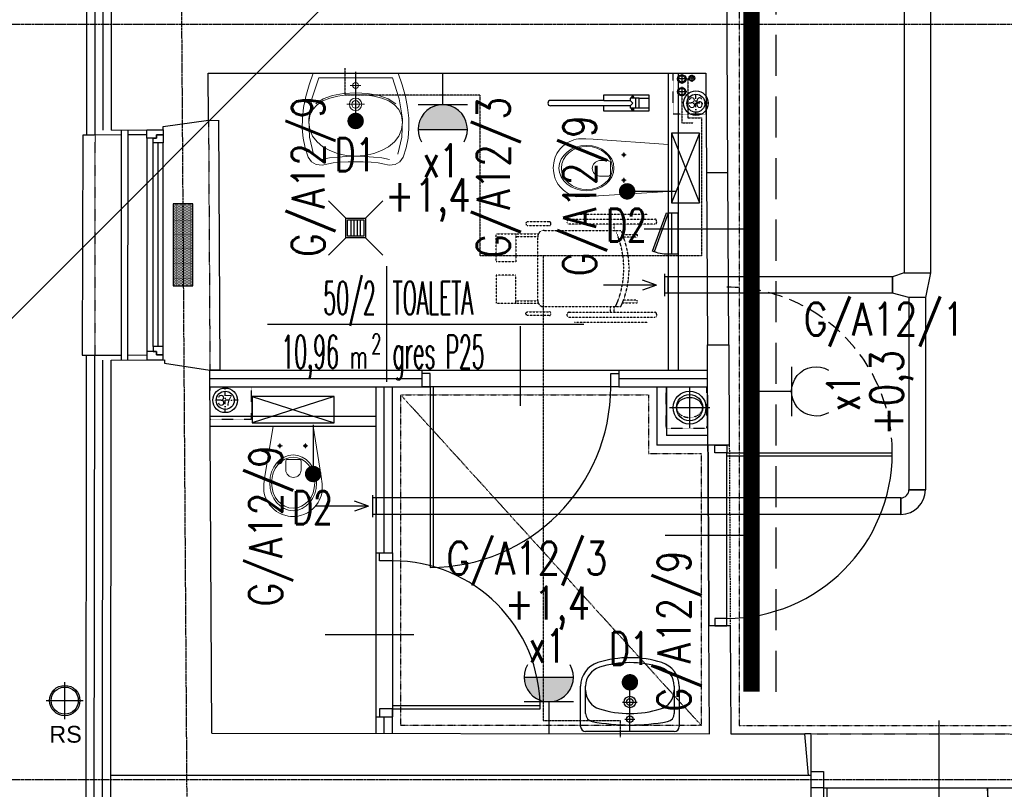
# Model space of a CAD drawing. Header units: inches. Extents: x -145354 to -97635, y 38777 to 78670.
# Tile 153 of 231: x -139625 to -139025, y 58591 to 59059. Entities that reach past the tile are written whole.
import ezdxf
from ezdxf.enums import TextEntityAlignment as Align

# ---------------------------------------------------------------- set-up
doc = ezdxf.new("R2010")
doc.units = ezdxf.units.IN
doc.header["$MEASUREMENT"] = 0
for name, pattern in [('00-inst$0$DASHDOT', [1, 0.5, -0.25, 0, -0.25]), ('CENTER', [2, 1.25, -0.25, 0.25, -0.25]), ('DASHDOT', [1, 0.5, -0.25, 0, -0.25]), ('DASHED', [0.75, 0.5, -0.25]), ('DASHED2', [0.375, 0.25, -0.125]), ('DIVIDE', [31.75, 12.7, -6.35, 0, -6.35, 0, -6.35]), ('HIDDEN', [0.375, 0.25, -0.125])]:
    doc.linetypes.add(name, pattern=pattern)
doc.layers.get('0').update_dxf_attribs({"color": 101})
for name, color, linetype in [('Drz---drzwi', 5, 'Continuous'), ('Drz-widok', 5, 'Continuous'), ('E-OPIS_POM', 6, 'Continuous'), ('E35', 6, 'Continuous'), ('E50', 3, 'Continuous'), ('E50_kor', 3, 'Continuous'), ('Fas-balustrada-widok', 64, 'Continuous'), ('FLUID-W22', 7, 'Continuous'), ('Ins-kan', 54, 'Continuous'), ('Ins-ppoz-opis', 240, 'Continuous'), ('Ins-went', 141, 'Continuous'), ('Ins-went-opis', 141, 'Continuous'), ('Ins-wod', 152, 'Continuous'), ('Ins-wod-opis', 155, 'Continuous'), ('m-went-wywiew', 1, 'Continuous'), ('Mw-wc-rury', 160, 'DASHDOT'), ('Okn---okna', 5, 'Continuous'), ('Os-osie glowne', 8, 'CENTER'), ('piony_K_nr', 240, 'Continuous'), ('Sc-cegla pelna', 32, 'Continuous'), ('Sc-gazobeton', 45, 'Continuous'), ('Sc-gk', 120, 'Continuous'), ('Sc-gk-hatch', 8, 'Continuous'), ('Sc-izolacja term-obrys', 132, 'Continuous'), ('Sc-izolacja term-styropian', 151, 'STYROPIAN-KA'), ('Sc-nad', 5, 'DASHED2'), ('Sc-nadproza kon', 5, 'DASHED2'), ('stelaż_wc', 64, 'Continuous'), ('Suf-widok', 8, 'Continuous'), ('W-idok', 9, 'Continuous'), ('W-otwor-strop', 126, 'Continuous'), ('Wym-wew', 8, 'Continuous'), ('Wym-zew', 9, 'Continuous'), ('Wyp-grzejniki', 56, 'Continuous'), ('Wyp-meble', 155, 'Continuous'), ('Wyp-sanitar', 131, 'Continuous'), ('Wyp-szafy', 9, 'Continuous')]:
    doc.layers.add(name, color=color, linetype=linetype)
doc.layers.get('Wym-wew').off()
doc.layers.get('Wym-zew').off()
doc.styles.add('KA wymiar', font='romans.shx', dxfattribs={"width": 0.6})
doc.styles.add('ROMANS', font='romans', dxfattribs={"width": 0.85})
doc.styles.add('TYTUL2', font='ARIAL.TTF')
doc.linetypes.add('BATTING', pattern='A,0.0001,-0.1,[134,ltypeshp.shx,S=0.1,R=0,X=-0.1,Y=0],-0.2,[134,ltypeshp.shx,S=0.1,R=180,X=0.1,Y=0],-0.1', length=0.4001)
doc.linetypes.add('STYROPIAN-KA', pattern='A,0.0001,-0.1,[135,ltypeshp.shx,S=0.1,R=0,X=-0.1,Y=0],0,[135,ltypeshp.shx,S=0.1,R=180,X=0.1,Y=0],-0.1', length=0.2001)
doc.linetypes.add('ZIGZAG', pattern='A,0.00254,-5.08,[131,ltypeshp.shx,S=5.08,R=0,X=-5.08,Y=0],-10.16,[131,ltypeshp.shx,S=5.08,R=180,X=5.08,Y=0],-5.08', length=20.32254)

# ---------------------------------------------------------------- blocks, each defined once
blk = doc.blocks.new('pow')
for p, q in [((0, 0.5229), (0, -0.5229)), ((-1.0753, 0), (1.7797, 0))]:
    blk.add_line(p, q)
at = {"style": 'KA wymiar', "width": 0.6}
for s, height, p in [('2', 0.18, (-0.1392, -0.2698)), ('m', 0.21, (-0.3332, -0.401))]:
    blk.add_text(s, height=height, dxfattribs=at).set_placement(p)
at = {"style": 'KA wymiar'}
for tag, width, p in [('01', 0.7, (-0.1311, 0.0844)), ('000.00', 0.6, (-0.3636, -0.401))]:
    blk.add_attdef(tag, text='', height=0.3, dxfattribs=dict(at, width=width)).set_placement(p, align=Align.RIGHT)
blk.add_attdef('POMIESZCZENIE', (0.0709, 0.0844), '', height=0.3, dxfattribs=at)
at = {"style": 'KA wymiar', "width": 0.8}
blk.add_attdef('POSADZKA', (0.0709, -0.401), '', height=0.3, dxfattribs=at)
blk = doc.blocks.new('g2')
at = {"layer": 'E35'}
blk.add_line((15, 19.27), (-15, 19.27), dxfattribs=at)
blk.add_arc((0, 34.27), 15, 150, 30, dxfattribs=at)
at = {"layer": 'E50'}
blk.add_line((0, 19.27), (0, 0), dxfattribs=at)
blk = doc.blocks.new('_0630_UMYWALKA_NIEPEŁNOSPRAWNY')
at = {"lineweight": 0}
for points in [[(0, -54.01), (4.6, -54.04), (9.42, -54.29), (13.64, -54.72), (16.46, -55.28), (20.4, -56.01), (23.99, -55.58), (26.93, -53.97), (28.88, -51.12), (30.72, -45.51), (31.92, -39.69), (32.47, -33.64), (32.39, -27.38), (31.68, -20.89), (30.35, -14.17), (28.39, -7.2), (25.81, 0), (0, 0), (-25.81, 0), (-28.39, -7.2), (-30.35, -14.17), (-31.68, -20.89), (-32.39, -27.38), (-32.47, -33.64), (-31.92, -39.69), (-30.72, -45.51), (-28.88, -51.12), (-26.93, -53.97), (-23.99, -55.58), (-20.4, -56.01), (-16.46, -55.28), (-13.64, -54.72), (-9.42, -54.29), (-4.6, -54.04), (0, -54.01)], [(0, -5.72), (0.68, -5.86), (1.24, -6.24), (1.61, -6.8), (1.75, -7.48), (1.61, -8.16), (1.24, -8.71), (0.68, -9.09), (0, -9.23), (-0.68, -9.09), (-1.24, -8.71), (-1.61, -8.16), (-1.75, -7.48), (-1.61, -6.8), (-1.24, -6.24), (-0.68, -5.86), (0, -5.72)], [(0, -15.26), (1.46, -15.56), (2.65, -16.36), (3.46, -17.56), (3.75, -19.01), (3.46, -20.47), (2.65, -21.66), (1.46, -22.47), (0, -22.76), (-1.46, -22.47), (-2.65, -21.66), (-3.46, -20.47), (-3.75, -19.01), (-3.46, -17.56), (-2.65, -16.36), (-1.46, -15.56), (0, -15.26)], [(0, -16.71), (0.89, -16.89), (1.63, -17.39), (2.12, -18.12), (2.3, -19.01), (2.12, -19.91), (1.63, -20.64), (0.89, -21.13), (0, -21.31), (-0.89, -21.13), (-1.63, -20.64), (-2.12, -19.91), (-2.3, -19.01), (-2.12, -18.12), (-1.63, -17.39), (-0.89, -16.89), (0, -16.71)]]:
    blk.add_lwpolyline(points, close=True, dxfattribs=at)
for points in [[(25.67, -49.28), (28.14, -38.98), (28.45, -27.74), (26.59, -15.65), (22.51, -2.8), (0, -2.8), (-22.51, -2.8), (-26.59, -15.65), (-28.45, -27.74), (-28.14, -38.98), (-25.67, -49.28)], [(0, -10.73), (0, -4.22)], [(-3.25, -7.48), (3.25, -7.48)], [(-28.45, -30.14), (-27.86, -25.83), (-26.17, -22.22), (-23.51, -19.26), (-20, -16.92), (-15.76, -15.17), (-10.92, -13.96), (-5.6, -13.26), (0.07, -13.04), (5.74, -13.26), (11.05, -13.96), (15.89, -15.17), (20.13, -16.92), (23.64, -19.26), (26.3, -22.22), (27.99, -25.83), (28.58, -30.14)], [(-24.26, -18.74), (-19.75, -15.71), (-14.01, -13.63), (-7.31, -12.42), (0.07, -12.04), (7.44, -12.42), (14.14, -13.63), (19.88, -15.71), (24.39, -18.74)], [(0, -24.26), (0, -13.76)], [(5.34, -19.01), (-5.34, -19.01)], [(-28.45, -30.14), (-27.86, -34.42), (-26.18, -38.33), (-23.53, -41.81), (-20.04, -44.79), (-15.81, -47.22), (-10.99, -49.04), (-5.68, -50.17), (-0.02, -50.56), (5.66, -50.17), (10.98, -49.04), (15.83, -47.22), (20.09, -44.79), (23.61, -41.81), (26.29, -38.33), (27.99, -34.42), (28.58, -30.14)], [(20.64, -52.51), (15.94, -51.63), (10.86, -51.08), (5.51, -50.74), (0.02, -50.52), (-5.48, -50.74), (-10.83, -51.08), (-15.91, -51.63), (-20.61, -52.51)]]:
    blk.add_lwpolyline(points, dxfattribs=at)
at = {"lineweight": 0, "const_width": 0.282}
for points in [[(-0.13, -20.35), (-0.13, -20.35)], [(-0.07, -21.39), (-0.07, -21.39)]]:
    blk.add_lwpolyline(points, dxfattribs=at)
blk = doc.blocks.new('umywalka_60x45')
at = {"ltscale": 25}
for p, q in [((-27, 0), (27, 0)), ((-30, -27.72), (-30, -3)), ((0, -4.5), (0, -10.5)), ((30, -3), (30, -27.72)), ((-27, -27.72), (-27, -11.03)), ((3, -7.5), (-3, -7.5)), ((27, -11.03), (27, -27.72)), ((0, -13.5), (0, -22.5)), ((4.5, -18), (-4.5, -18))]:
    blk.add_line(p, q, dxfattribs=at)
for centre, radius in [((0, -7.5), 2), ((0, -18), 3.5), ((0, -18), 2)]:
    blk.add_circle(centre, radius, dxfattribs=at)
for centre, radius, start, end in [((27, -3), 3, 0, 90), ((-27, -3), 3, 90, 180), ((0, -129.43), 125.43, 79.47373, 100.52627), ((-22, -11.03), 5, 100.52627, 180), ((0, -73.4), 62.4, 72.6871, 107.3129), ((22, -11.03), 5, 0, 79.47373), ((-15, -25.28), 12, 107.3129, 180), ((15, -25.28), 12, 0, 72.6871), ((-15, -27.72), 15, 180, 252.6871), ((-15, -27.72), 12, 180, 252.6871), ((15, -27.72), 12, 287.3129, 0), ((15, -27.72), 15, 287.3129, 0), ((0, 20.4), 62.4, 252.6871, 287.3129), ((0, 20.4), 65.4, 252.6871, 287.3129)]:
    blk.add_arc(centre, radius, start, end, dxfattribs=at)
blk = doc.blocks.new('_DRZWI_W120')
at = {"ltscale": 25}
for p, q in [((44517.38, 20745.07), (44517.38, 20635.07)), ((44504.38, 20690.07), (44558.38, 20690.07))]:
    blk.add_line(p, q, dxfattribs=at)
at = {"ltscale": 7}
for p, q in [((44517.38, 20635.07), (44407.38, 20635.07)), ((44517.38, 20637.07), (44407.4, 20637.07))]:
    blk.add_line(p, q, dxfattribs=at)
at = {"ltscale": 25}
for points in [[(44525.38, 20750.07), (44517.38, 20750.07), (44517.38, 20745.07), (44525.38, 20745.07)], [(44525.38, 20630.07), (44517.38, 20630.07), (44517.38, 20635.07), (44525.38, 20635.07)]]:
    blk.add_lwpolyline(points, close=True, dxfattribs=at)
blk.add_arc((44517.38, 20635.07), 110, 90, 180, dxfattribs=at)
at = {"linetype": 'DASHED', "ltscale": 20}
blk.add_arc((44517.38, 20635.07), 110, 180, 270, dxfattribs=at)
blk = doc.blocks.new('_GJKHGJ')
at = {"ltscale": 25}
for p, q in [((-8, -5), (-8, 0)), ((-8, 0), (-8, -5)), ((0, 0), (-8, 0)), ((0, -5), (0, 0)), ((0, -5), (0, 0)), ((-8, -115), (-8, -5)), ((-8, -5), (0, -5)), ((-19.7, -60), (28.9, -60)), ((-8, -115), (0, -115)), ((-8, -120), (-8, -115)), ((0, -115), (0, -120)), ((0, -115), (0, -120)), ((0, -120), (-8, -120))]:
    blk.add_line(p, q, dxfattribs=at)
at = {"ltscale": 7}
for p, q in [((-8, -5), (-118, -5)), ((-8, -6.8), (-117.99, -6.8))]:
    blk.add_line(p, q, dxfattribs=at)
blk.add_arc((-8, -5), 110, 180, 270)
blk = doc.blocks.new('_DKGJHF')
at = {"ltscale": 7}
for p, q in [((-21.08, -77), (35.92, -77)), ((-5, -147.5), (-105, -147.5)), ((-5, -145.5), (-104.98, -145.5))]:
    blk.add_line(p, q, dxfattribs=at)
for points in [[(5, -7.5), (5, 0), (-5, 0), (-5, -7.5)], [(5, -155), (5, -147.5), (-5, -147.5), (-5, -155)]]:
    blk.add_lwpolyline(points, close=True, dxfattribs=at)
for points in [[(-45, -7.5), (-5, -7.5)], [(-5, -147.5), (-5, -7.5)]]:
    blk.add_lwpolyline(points, dxfattribs=at)
for centre, radius, start, end in [((-5, -7.5), 40, 180, 270), ((-5, -147.5), 100, 90, 180)]:
    blk.add_arc(centre, radius, start, end)
blk = doc.blocks.new('_dz1')
at = {"ltscale": 7}
for p, q in [((-7, 0), (-7, 90)), ((-5, 0), (-5, 90))]:
    blk.add_line(p, q, dxfattribs=at)
at = {"ltscale": 25}
for p, q in [((-50, 13), (-50, -41)), ((-95, 0), (-5, 0)), ((-5, 0), (0, 0)), ((-95, -8), (-100, -8)), ((-5, -8), (0, -8))]:
    blk.add_line(p, q, dxfattribs=at)
for points in [[(-100, -8), (-100, 0), (-95, 0), (-95, -8)], [(0, -8), (0, 0), (-5, 0), (-5, -8)]]:
    blk.add_lwpolyline(points, close=True, dxfattribs=at)
blk.add_arc((-5, 0), 90, 90, 180, dxfattribs=at)
blk = doc.blocks.new('rura_spustowa')
at = {"layer": 'Ins-wod', "linetype": 'Continuous'}
for p, q in [((0, -11.25), (0, 11.25)), ((-11.25, 0), (11.25, 0))]:
    blk.add_line(p, q, dxfattribs=at)
at = {"layer": 'Ins-wod', "linetype": 'Continuous', "ltscale": 25}
for radius in [9.25, 8.25]:
    blk.add_circle((0, 0), radius, dxfattribs=at)
blk = doc.blocks.new('ramiak140')
at = {"layer": 'Okn---okna'}
for p, q in [((-10, 135), (-10, 5)), ((-6, 8), (-6, 132)), ((-3, 8), (-3, 132)), ((0, 8), (0, 132))]:
    blk.add_line(p, q, dxfattribs=at)
for points in [[(-10, 135), (-10, 140), (0, 140), (0, 137), (-4, 137), (-4, 135)], [(-6, 132), (-6, 135), (-4, 135), (-4, 137), (0, 137), (0, 135), (0, 132)], [(-6, 8), (-6, 5), (-4, 5), (-4, 3), (0, 3), (0, 5), (0, 8)], [(-10, 5), (-10, 0), (0, 0), (0, 3), (-4, 3), (-4, 5)]]:
    blk.add_lwpolyline(points, close=True, dxfattribs=at)
blk = doc.blocks.new('_gslkflhklgj')
at = {"linetype": '00-inst$0$DASHDOT', "ltscale": 5}
for p, q in [((0, -7.5), (0, 7.5)), ((7.5, 0), (-7.5, 0))]:
    blk.add_line(p, q, dxfattribs=at)
for radius in [7.5, 5.5]:
    blk.add_circle((0, 0), radius)
blk = doc.blocks.new('_KOLO_WC_PODWIESZONE')
at = {"lineweight": 0}
for p, q in [((-12.21, 0), (-17.15, -30.7)), ((-12.21, 0), (12.21, 0)), ((12.21, 0), (17.15, -30.7)), ((-8.01, -11.98), (-9.42, -11.98)), ((-8.01, -11.98), (-8.01, -10.54)), ((-8.01, -11.98), (-6.53, -11.98)), ((-8.01, -11.98), (-8.01, -13.41)), ((7.49, -11.98), (6.08, -11.98)), ((7.49, -11.98), (7.49, -10.54)), ((7.49, -11.98), (8.97, -11.98)), ((7.49, -11.98), (7.49, -13.41)), ((-4.44, -21.51), (-4.44, -26.77)), ((-3.5, -20.21), (4, -20.21)), ((4.94, -21.51), (4.94, -26.77)), ((-17.15, -30.7), (-17.82, -35.14)), ((-17.82, -35.14), (-17.77, -39.69)), ((17.15, -30.7), (17.82, -35.14)), ((17.82, -35.14), (17.77, -39.69)), ((-17.77, -39.69), (-17.51, -41.08)), ((-17.51, -41.08), (-17.12, -42.53)), ((17.51, -41.08), (17.12, -42.53)), ((17.77, -39.69), (17.51, -41.08)), ((-17.12, -42.53), (-16.6, -43.93)), ((-16.6, -43.93), (-15.97, -45.29)), ((-15.97, -45.29), (-15.22, -46.59)), ((-15.22, -46.59), (-14.37, -47.83)), ((-14.37, -47.83), (-13.41, -48.99)), ((14.37, -47.83), (13.41, -48.99)), ((15.22, -46.59), (14.37, -47.83)), ((15.97, -45.29), (15.22, -46.59)), ((16.6, -43.93), (15.97, -45.29)), ((17.12, -42.53), (16.6, -43.93)), ((-13.41, -48.99), (-11.77, -50.6)), ((-11.77, -50.6), (-10, -51.94)), ((-10, -51.94), (-8.71, -52.72)), ((-8.71, -52.72), (-6.54, -53.77)), ((-6.54, -53.77), (-5.07, -54.25)), ((6.54, -53.77), (5.07, -54.25)), ((8.71, -52.72), (6.54, -53.77)), ((10, -51.94), (8.71, -52.72)), ((11.77, -50.6), (10, -51.94)), ((13.41, -48.99), (11.77, -50.6)), ((-5.07, -54.25), (-3.02, -54.72)), ((-3.02, -54.72), (-1.52, -54.92)), ((-1.52, -54.92), (0, -55)), ((1.52, -54.92), (0, -55)), ((3.02, -54.72), (1.52, -54.92)), ((5.07, -54.25), (3.02, -54.72))]:
    blk.add_line(p, q, dxfattribs=at)
for centre, radius, start, end in [((-3.24, -21.39), 1.2, 102.23395, 185.88986), ((3.75, -21.39), 1.2, 354.11014, 77.76605), ((0.25, -26.54), 4.7, 182.80221, 357.19779)]:
    blk.add_arc(centre, radius, start, end, dxfattribs=at)
for centre in [(-8.01, -11.98), (7.49, -11.98)]:
    blk.add_ellipse(centre, major_axis=(0.599, 0.599), ratio=1, start_param=5.497787, end_param=11.780972, dxfattribs=at)
for major_axis, ratio in [((0, -17), 0.838235), ((0, -15.54), 0.845174)]:
    blk.add_ellipse((0.05, -34.5), major_axis=major_axis, ratio=ratio, dxfattribs=at)
blk = doc.blocks.new('_ODWODNIENIE_KRATKA')
for p, q in [((-12, 0), (-22.61, 10.61)), ((0, 0), (10.61, 10.61)), ((-11, -2.99), (-1, -2.99)), ((-1, -4.99), (-11, -4.99)), ((-22.61, -22.6), (-12, -11.99)), ((-11, -6.99), (-1, -6.99)), ((-1, -8.99), (-11, -8.99)), ((10.61, -22.6), (0, -11.99))]:
    blk.add_line(p, q)
for points in [[(0, -11.99), (0, 0), (-12, 0), (-12, -11.99)], [(-1, -10.99), (-1, -1), (-11, -1), (-11, -10.99)]]:
    blk.add_lwpolyline(points, close=True)
blk = doc.blocks.new('_0630_WC_NIEPEŁNOSPRAWNY')
at = {"lineweight": 0}
for p, q in [((-14.26, 0), (-17.49, -45.7)), ((-14.26, 0), (14.26, 0)), ((14.26, 0), (17.15, -45.7)), ((-8.01, -26.98), (-9.42, -26.98)), ((-8.01, -26.98), (-8.01, -25.54)), ((-8.01, -26.98), (-6.53, -26.98)), ((-8.01, -26.98), (-8.01, -28.41)), ((7.49, -26.98), (6.08, -26.98)), ((7.49, -26.98), (7.49, -25.54)), ((7.49, -26.98), (8.97, -26.98)), ((7.49, -26.98), (7.49, -28.41)), ((-3.5, -35.21), (4, -35.21)), ((-4.44, -36.51), (-4.44, -41.77)), ((4.94, -36.51), (4.94, -41.77)), ((-17.49, -45.7), (-17.82, -50.14)), ((17.15, -45.7), (17.52, -50.14)), ((-17.82, -50.14), (-17.77, -54.69)), ((17.52, -50.14), (17.47, -54.69)), ((-17.77, -54.69), (-17.51, -56.08)), ((-17.51, -56.08), (-17.12, -57.53)), ((-17.12, -57.53), (-16.6, -58.93)), ((-16.6, -58.93), (-15.97, -60.29)), ((16.6, -58.93), (15.97, -60.29)), ((17.12, -57.53), (16.6, -58.93)), ((17.51, -56.08), (17.12, -57.53)), ((17.47, -54.69), (17.51, -56.08)), ((-15.97, -60.29), (-15.22, -61.59)), ((-15.22, -61.59), (-14.37, -62.83)), ((-14.37, -62.83), (-13.41, -63.99)), ((-13.41, -63.99), (-11.77, -65.6)), ((-11.77, -65.6), (-10, -66.94)), ((11.77, -65.6), (10, -66.94)), ((13.41, -63.99), (11.77, -65.6)), ((14.37, -62.83), (13.41, -63.99)), ((15.22, -61.59), (14.37, -62.83)), ((15.97, -60.29), (15.22, -61.59)), ((-10, -66.94), (-8.71, -67.72)), ((-8.71, -67.72), (-6.54, -68.77)), ((-6.54, -68.77), (-5.07, -69.25)), ((-5.07, -69.25), (-3.02, -69.72)), ((-3.02, -69.72), (-1.52, -69.92)), ((-1.52, -69.92), (0, -70)), ((1.52, -69.92), (0, -70)), ((3.02, -69.72), (1.52, -69.92)), ((5.07, -69.25), (3.02, -69.72)), ((6.54, -68.77), (5.07, -69.25)), ((8.71, -67.72), (6.54, -68.77)), ((10, -66.94), (8.71, -67.72))]:
    blk.add_line(p, q, dxfattribs=at)
for centre, radius, start, end in [((-3.24, -36.39), 1.2, 102.23395, 185.88986), ((3.75, -36.39), 1.2, 354.11014, 77.76605), ((0.25, -41.54), 4.7, 182.80221, 357.19779)]:
    blk.add_arc(centre, radius, start, end, dxfattribs=at)
for centre in [(-8.01, -26.98), (7.49, -26.98)]:
    blk.add_ellipse(centre, major_axis=(0.599, 0.599), ratio=1, start_param=5.497787, end_param=11.780972, dxfattribs=at)
for centre, major_axis, ratio in [((0.05, -49.75), (0, -16.75), 0.823529), ((0.05, -49.5), (0, -15.54), 0.845174)]:
    blk.add_ellipse(centre, major_axis=major_axis, ratio=ratio, dxfattribs=at)
blk = doc.blocks.new('wozek')
at = {"linetype": 'DASHED2', "ltscale": 0.5}
for p, q in [((-67.55, 32.84), (-22.84, 32.84)), ((-47.02, 26.58), (-47.02, 23.29)), ((-44.79, 26.58), (-44.79, 23.29)), ((-52.05, 20.75), (-61.07, 20.75)), ((-61.07, 20.75), (-61.07, 19.14)), ((-61.07, 19.14), (-52.66, 19.14)), ((-50.97, 23.29), (-4.29, 23.29)), ((13.01, 21.1), (-0.8, 21.1)), ((13.01, 19.55), (-0.8, 19.55)), ((-0.4, 19.4), (-0.4, -19.4)), ((-61.07, -19.14), (-52.66, -19.14)), ((-61.07, -20.75), (-61.07, -19.14)), ((-52.05, -20.75), (-61.07, -20.75)), ((-4.29, -23.29), (-50.97, -23.29)), ((-47.02, -23.29), (-47.02, -26.99)), ((-44.79, -23.29), (-44.79, -26.99)), ((13.01, -19.55), (-0.8, -19.55)), ((13.01, -21.1), (-0.8, -21.1)), ((-67.55, -32.84), (-22.84, -32.84))]:
    blk.add_line(p, q, dxfattribs=at)
for points in [[(-18.38, 28.52), (-18.38, 27.74, -0.414214), (-19.55, 26.58), (-71.67, 26.58, -0.414214), (-72.84, 27.74), (-72.84, 28.52, -0.414214), (-71.67, 29.69), (-19.55, 29.69, -0.414214)], [(6.73, 27.74), (6.73, 27.05, -0.414214), (5.96, 26.27), (-7.62, 26.27, -0.414214), (-8.39, 27.05), (-8.39, 27.74, -0.414214), (-7.62, 28.52), (5.96, 28.52, -0.414214)], [(-18.38, -28.16), (-18.38, -28.94, -0.414214), (-19.55, -30.11), (-71.67, -30.11, -0.414214), (-72.84, -28.94), (-72.84, -28.16, -0.414214), (-71.67, -26.99), (-19.55, -26.99, -0.414214)], [(6.73, -27.74), (6.73, -27.05, 0.414214), (5.96, -26.27), (-7.62, -26.27, 0.414214), (-8.39, -27.05), (-8.39, -27.74, 0.414214), (-7.62, -28.52), (5.96, -28.52, 0.414214)]]:
    blk.add_lwpolyline(points, format="xyb", close=True, dxfattribs=at)
for points in [[(25, 21.1), (13.01, 21.1), (13.01, 4.02), (25, 4.02)], [(25, -21.1), (13.01, -21.1), (13.01, -4.02), (25, -4.02)]]:
    blk.add_lwpolyline(points, close=True, dxfattribs=at)
for centre, radius, start, end in [((0, 0), 56.04, 155.44252, 204.55748), ((3.22, 0), 56.04, 155.44252, 204.55748), ((-4.29, 19.4), 3.89, 0, 90), ((-4.29, -19.4), 3.89, 270, 0)]:
    blk.add_arc(centre, radius, start, end, dxfattribs=at)
blk = doc.blocks.new('W160')
at = {"layer": 'm-went-wywiew', "color": 254, "linetype": 'HIDDEN'}
for p, q in [((-141996.39, 41106.12), (-141996.39, 41081.57)), ((-142008.66, 41093.85), (-141984.11, 41093.85))]:
    blk.add_line(p, q, dxfattribs=at)
at = {"layer": 'm-went-wywiew', "color": 254}
blk.add_circle((-141996.39, 41093.85), 10, dxfattribs=at)
at = {"layer": 'm-went-wywiew'}
blk.add_circle((-141996.39, 41093.85), 8, dxfattribs=at)
blk = doc.blocks.new('*U1787')
at = {"color": 0, "linetype": 'ByBlock', "lineweight": -2}
blk.add_circle((0, 0), 80, dxfattribs=at)
at = {"color": 4, "linetype": 'DASHED'}
blk.add_ellipse((0, 0), major_axis=(0, 80), ratio=0.75, start_param=0, end_param=3.141593, dxfattribs=at)
blk = doc.blocks.new('*U1796')
at = {"color": 0, "linetype": 'ByBlock', "lineweight": -2}
blk.add_circle((0, 0), 80, dxfattribs=at)
at = {"color": 4, "linetype": 'Continuous'}
blk.add_ellipse((0, 0), major_axis=(0, 80), ratio=0.75, start_param=3.141593, end_param=6.283185, dxfattribs=at)
blk = doc.blocks.new('pion_woda')
at = {"layer": 'Ins-wod'}
for p, q in [((3, 0), (-3, 0)), ((0, 3), (0, -3))]:
    blk.add_line(p, q, dxfattribs=at)
for centre, radius in [((0, 0.02), 2.55), ((0, 0), 2)]:
    blk.add_circle(centre, radius, dxfattribs=at)
blk = doc.blocks.new('pion_mały')
at = {"layer": 'Ins-wod'}
for p, q in [((0, 2.08), (0, -2.12)), ((2.1, -0.02), (-2.1, -0.02))]:
    blk.add_line(p, q, dxfattribs=at)
for centre, radius in [((0, 0), 1.79), ((0, -0.02), 1.4)]:
    blk.add_circle(centre, radius, dxfattribs=at)
blk = doc.blocks.new('rewizja')
at = {"layer": 'Wyp-meble'}
for p, q in [((-25, 6), (-25, 0)), ((-25, 6), (0, 6)), ((0, 6), (0, 0)), ((-25, 4), (-25, 2)), ((0, 2), (-25, 2)), ((0, 0), (-25, 0))]:
    blk.add_line(p, q, dxfattribs=at)
blk.add_lwpolyline([(-23.15, -9.49), (0.34, -0.94), (0, 0), (-23.49, -8.55)], close=True, dxfattribs=at)
blk.add_arc((0, 0), 25, 180, 202.29244, dxfattribs=at)
blk = doc.blocks.new('barierka_stojąca')
at = {"layer": 'Wyp-sanitar'}
for p, q in [((0, -27.41), (0, 0)), ((0, 0), (9.97, 0)), ((1.99, -5.98), (1.99, 0)), ((1.99, 0), (7.98, 0)), ((7.98, 0), (7.98, -5.98)), ((9.97, 0), (9.97, -27.41)), ((7.98, -5.98), (1.99, -5.98)), ((0.66, -9.69), (0.65, -9.74)), ((0.65, -9.74), (0.65, -9.8)), ((0.65, -9.8), (0.65, -9.85)), ((0.65, -9.85), (0.66, -9.91)), ((0.68, -9.64), (0.66, -9.69)), ((0.66, -9.91), (0.68, -9.96)), ((0.69, -9.59), (0.68, -9.64)), ((0.68, -9.96), (0.69, -10.01)), ((0.72, -9.54), (0.69, -9.59)), ((0.69, -10.01), (0.72, -10.06)), ((0.74, -9.5), (0.72, -9.54)), ((0.72, -10.06), (0.74, -10.1)), ((0.78, -9.45), (0.74, -9.5)), ((0.74, -10.1), (0.78, -10.14)), ((0.81, -9.42), (0.78, -9.45)), ((0.78, -10.14), (0.81, -10.18)), ((0.85, -9.38), (0.81, -9.42)), ((0.81, -10.18), (0.85, -10.22)), ((0.89, -9.35), (0.85, -9.38)), ((0.85, -10.22), (0.89, -10.25)), ((0.94, -9.32), (0.89, -9.35)), ((0.89, -10.25), (0.94, -10.28)), ((0.98, -9.3), (0.94, -9.32)), ((0.94, -10.28), (0.98, -10.3)), ((1.03, -9.28), (0.98, -9.3)), ((0.98, -10.3), (1.03, -10.32)), ((1.08, -9.27), (1.03, -9.28)), ((1.03, -10.32), (1.08, -10.33)), ((1.14, -9.26), (1.08, -9.27)), ((1.08, -10.33), (1.14, -10.34)), ((1.19, -9.26), (1.14, -9.26)), ((1.19, -9.26), (1.19, -9.26)), ((1.22, -9.05), (1.22, -10.55)), ((1.71, -9.05), (1.22, -9.05)), ((1.22, -9.41), (1.71, -9.41)), ((1.22, -10.19), (1.71, -10.19)), ((1.22, -10.55), (1.71, -10.55)), ((1.71, -10.55), (1.71, -9.05)), ((1.99, -6), (1.99, -11.47)), ((1.99, -11.47), (3.34, -11.47)), ((2.03, -8.16), (7.98, -8.16)), ((3.34, -11.47), (5.04, -9.84)), ((3.34, -27.41), (3.34, -11.47)), ((5.04, -9.84), (6.63, -11.46)), ((6.63, -11.46), (6.63, -27.41)), ((6.63, -11.46), (7.98, -11.46)), ((7.98, -6), (7.98, -11.46)), ((8.26, -9.05), (8.26, -10.55)), ((8.76, -9.05), (8.26, -9.05)), ((8.76, -9.41), (8.26, -9.41)), ((8.76, -10.19), (8.26, -10.19)), ((8.26, -10.55), (8.76, -10.55)), ((8.76, -10.55), (8.76, -9.05)), ((8.78, -9.26), (8.78, -9.26)), ((8.78, -9.26), (8.84, -9.26)), ((8.84, -9.26), (8.89, -9.27)), ((8.89, -10.33), (8.84, -10.34)), ((8.89, -9.27), (8.94, -9.28)), ((8.94, -10.32), (8.89, -10.33)), ((8.94, -9.28), (8.99, -9.3)), ((8.99, -10.3), (8.94, -10.32)), ((8.99, -9.3), (9.04, -9.32)), ((9.04, -10.28), (8.99, -10.3)), ((9.04, -9.32), (9.09, -9.35)), ((9.09, -10.25), (9.04, -10.28)), ((9.09, -9.35), (9.13, -9.38)), ((9.13, -10.22), (9.09, -10.25)), ((9.13, -9.38), (9.17, -9.42)), ((9.17, -10.18), (9.13, -10.22)), ((9.17, -9.42), (9.2, -9.45)), ((9.2, -10.14), (9.17, -10.18)), ((9.2, -9.45), (9.23, -9.5)), ((9.23, -10.1), (9.2, -10.14)), ((9.23, -9.5), (9.26, -9.54)), ((9.26, -10.06), (9.23, -10.1)), ((9.26, -9.54), (9.28, -9.59)), ((9.28, -10.01), (9.26, -10.06)), ((9.28, -9.59), (9.3, -9.64)), ((9.3, -9.96), (9.28, -10.01)), ((9.3, -9.64), (9.31, -9.69)), ((9.31, -9.91), (9.3, -9.96)), ((9.31, -9.69), (9.32, -9.74)), ((9.32, -9.85), (9.31, -9.91)), ((9.32, -9.74), (9.32, -9.8)), ((9.32, -9.8), (9.32, -9.85)), ((3.34, -27.41), (0, -27.41)), ((3.34, -27.41), (3.34, -59.87)), ((9.97, -27.41), (6.64, -27.41)), ((6.64, -27.41), (6.64, -59.87))]:
    blk.add_line(p, q, dxfattribs=at)
blk.add_arc((4.99, -59.87), 1.65, 180, 0, dxfattribs=at)
blk = doc.blocks.new('0630_STRZAŁKA')
at = {"ltscale": 0.5}
for points in [[(0, 0), (-3.03, -8.56)], [(0, 0), (0, -32.43)], [(0, 0), (3.03, -8.56)]]:
    blk.add_lwpolyline(points, dxfattribs=at)
blk = doc.blocks.new('G_50')
at = {"layer": 'Wyp-grzejniki'}
h = blk.add_hatch(dxfattribs=at)
h.set_pattern_fill('DOTS', color=256, scale=0.5, angle=180, style=0)
h.set_pattern_definition([(180, (77492.90915, -37873.9399), (-0.396875, -0.79375), [0, -0.79375])])
h.paths.add_polyline_path([(0, 0), (-12, 0), (-12, -50), (0, -50)])
blk.add_lwpolyline([(-12, -50), (0, -50), (0, 0), (-12, 0)], close=True, dxfattribs=at)

msp = doc.modelspace()

# ---------------------------------------------------------------- hatches: boundary and pattern name
at = {"layer": 'E35'}
for points in [[(-139382.09, 58992.45), (-139352.09, 58992.45, 1)], [(-139287.5, 58658.89), (-139317.5, 58658.89, 1)]]:
    msp.add_hatch(color=256, dxfattribs=at).paths.add_polyline_path(points)

# ---------------------------------------------------------------- linework, layer by layer
at = {"layer": 'E-OPIS_POM'}
msp.add_line((-139177.31, 58931.75), (-139244.32, 58931.75), dxfattribs=at)
at = {"layer": 'E35'}
for p, q in [((-139232.19, 59274.79), (-139660.44, 58846.54)), ((-139420.13, 59027.58), (-139420.13, 58997.58)), ((-139352.09, 59007.45), (-139382.09, 59007.45)), ((-139382.09, 58992.45), (-139352.09, 58992.45)), ((-139224.79, 58954.71), (-139254.79, 58954.71)), ((-139446.03, 58812.64), (-139446.03, 58782.64)), ((-139317.5, 58658.89), (-139287.5, 58658.89)), ((-139253.09, 58625.8), (-139253.09, 58655.8)), ((-139287.5, 58643.89), (-139317.5, 58643.89))]:
    msp.add_line(p, q, dxfattribs=at)
at = {"layer": 'E35', "const_width": 5}
for points in [[(-139420.13, 58995.08, -1), (-139420.13, 59000.08, -1)], [(-139254.79, 58952.21, -1), (-139254.79, 58957.21, -1)], [(-139446.03, 58780.14, -1), (-139446.03, 58785.14, -1)], [(-139253.09, 58658.3, 1), (-139253.09, 58653.3, 1)]]:
    msp.add_lwpolyline(points, format="xyb", close=True, dxfattribs=at)
at = {"layer": 'E35'}
for centre, start, end in [((-139367.09, 58992.45), 330, 210), ((-139302.5, 58658.89), 150, 30)]:
    msp.add_arc(centre, 15, start, end, dxfattribs=at)
at = {"layer": 'E50'}
for p, q in [((-139367.09, 59007.45), (-139367.09, 59026.72)), ((-139302.5, 58643.89), (-139302.5, 58624.62))]:
    msp.add_line(p, q, dxfattribs=at)
at = {"layer": 'E50', "const_width": 10}
msp.add_lwpolyline([(-139179.01, 58650), (-139179.01, 61300), (-142130.98, 61300)], dxfattribs=at)
at = {"layer": 'E50_kor', "linetype": 'DASHED2', "ltscale": 100}
msp.add_line((-139164.01, 58650), (-139164.01, 61315), dxfattribs=at)
at = {"layer": 'Fas-balustrada-widok'}
for p, q in [((-139562.86, 58992.04), (-139563.01, 58852.04)), ((-139558.86, 58992.06), (-139559.01, 58852.06))]:
    msp.add_line(p, q, dxfattribs=at)
at = {"layer": 'Ins-ppoz-opis', "linetype": 'ZIGZAG', "ltscale": 0.025}
msp.add_lwpolyline([(-139144.39, 58599.11), (-139569.27, 58599.11)], dxfattribs=at)
at = {"layer": 'Ins-went'}
for p, q in [((-139086.13, 59195.67), (-139086.13, 58905.17)), ((-139070.13, 59195.67), (-139070.13, 58905.17)), ((-139231.83, 58890.92, 3650), (-139231.83, 58904.42, 3650)), ((-139086.13, 58905.17, 3650), (-139093.13, 58902.67, 3650)), ((-139086.13, 58905.17, 3650), (-139070.13, 58905.17, 3650)), ((-139070.13, 58905.17, 3650), (-139073.13, 58890.17, 3650)), ((-139229.83, 58902.67, 3650), (-139231.83, 58902.67, 3650)), ((-139229.83, 58892.67, 3650), (-139229.83, 58902.67, 3650)), ((-139093.13, 58902.67, 3650), (-139229.83, 58902.67, 3650)), ((-139229.83, 58902.67, 3650), (-139229.83, 58892.67, 3650)), ((-139093.13, 58892.67, 3650), (-139093.13, 58902.67, 3650)), ((-139093.13, 58902.67, 3650), (-139093.13, 58892.67, 3650)), ((-139229.83, 58892.67, 3650), (-139231.83, 58892.67, 3650)), ((-139093.13, 58892.67, 3650), (-139229.83, 58892.67, 3650)), ((-139083.13, 58890.17, 3650), (-139093.13, 58892.67, 3650)), ((-139073.13, 58890.17, 3650), (-139083.13, 58890.17, 3650)), ((-139083.13, 58890.17), (-139083.13, 58773.07)), ((-139073.13, 58890.17), (-139073.13, 58773.07)), ((-139073.13, 58773.07), (-139083.13, 58773.07)), ((-139083.13, 58773.07), (-139073.13, 58773.07)), ((-139409.63, 58756.32), (-139409.63, 58769.82)), ((-139407.63, 58768.07), (-139409.63, 58768.07)), ((-139407.63, 58758.07), (-139407.63, 58768.07)), ((-139088.13, 58768.07), (-139407.63, 58768.07)), ((-139407.63, 58768.07), (-139407.63, 58758.07)), ((-139088.13, 58758.07), (-139088.13, 58768.07)), ((-139088.13, 58768.07), (-139088.13, 58758.07)), ((-139407.63, 58758.07), (-139409.63, 58758.07)), ((-139088.13, 58758.07), (-139407.63, 58758.07))]:
    msp.add_line(p, q, dxfattribs=at)
for radius in [5, 15]:
    msp.add_arc((-139088.13, 58773.07), radius, 270, 0, dxfattribs=at)
at = {"layer": 'Mw-wc-rury', "ltscale": 0.8}
for p, q in [((-139426.69, 59029.63), (-139426.69, 59013.36)), ((-139219.47, 59023.16), (-139217.79, 59023.16)), ((-139217.79, 59023.16), (-139217.79, 58999.52)), ((-139344.55, 59013.36), (-139426.69, 59013.36)), ((-139344.55, 59013.36), (-139344.55, 58915.44)), ((-139221.5, 59013.41), (-139221.5, 58996.38)), ((-139217.79, 58999.52), (-139209.41, 58999.52)), ((-139209.41, 58999.52), (-139209.41, 58915.44)), ((-139221.5, 58996.38), (-139214.52, 58996.38)), ((-139209.41, 58915.44), (-139344.55, 58915.44)), ((-139305.98, 58915.44), (-139305.98, 58632.45)), ((-139305.98, 58632.45), (-139258.96, 58632.45)), ((-139258.96, 58632.45), (-139258.96, 58622.46))]:
    msp.add_line(p, q, dxfattribs=at)
at = {"layer": 'Os-osie glowne'}
msp.add_line((-139518.5, 57943.12), (-139546.3, 62104.61), dxfattribs=at)
for points in [[(-143199.4, 59056.54), (-138010.88, 59056.54)], [(-143199.4, 58596.54), (-138010.88, 58596.54)]]:
    msp.add_lwpolyline(points, dxfattribs=at)
at = {"layer": 'Sc-cegla pelna'}
for p, q in [((-139509.87, 59026.72), (-139206.79, 59026.72)), ((-139509.72, 58997.98), (-139509.87, 59026.72)), ((-139205.87, 58861.26), (-139192.87, 58861.26)), ((-139569.31, 58564.89), (-139569.01, 58852.01)), ((-139569.01, 58852.01), (-139536.57, 58852.18)), ((-139536.57, 58852.18), (-139536.56, 58850.18)), ((-139536.56, 58850.18), (-139508.88, 58845.77)), ((-139507.66, 58624.84), (-139508.88, 58845.77)), ((-139192.56, 58800.11), (-139205.56, 58800.11)), ((-139191.99, 58690.11), (-139204.99, 58690.11))]:
    msp.add_line(p, q, dxfattribs=at)
for points in [[(-139568.86, 58992.01), (-139568.7, 59149.97)], [(-139206.79, 59026.72), (-139206.46, 58966.27), (-139193.46, 58966.27), (-139194.33, 59124.95)], [(-139568.86, 58992.01), (-139537.35, 58992.18), (-139537.36, 58994.18), (-139509.72, 58997.98)], [(-139205.56, 58800.11), (-139205.87, 58861.26)], [(-139192.87, 58861.26), (-139192.56, 58800.11)], [(-139507.66, 58624.84), (-139204.65, 58624.52), (-139204.99, 58690.11)], [(-139191.99, 58690.11), (-139191.65, 58624.5), (-139146.64, 58624.46)], [(-139144.39, 58599.11), (-139146.64, 58624.46)], [(-139142.73, 58599.11), (-139144.39, 58599.11)], [(-139142.73, 58564.45), (-139142.73, 58599.11)]]:
    msp.add_lwpolyline(points, dxfattribs=at)
at = {"layer": 'Sc-gazobeton'}
for p, q in [((-139206.45, 58966.27), (-139205.87, 58861.26)), ((-139192.87, 58861.26), (-139193.46, 58966.27)), ((-139142.73, 58624.45), (-139146.64, 58624.46)), ((-139142.73, 58599.11), (-139142.73, 58624.45))]:
    msp.add_line(p, q, dxfattribs=at)
at = {"layer": 'Sc-gk'}
for p, q in [((-139229.79, 59026.72), (-139229.79, 58845.77)), ((-139223.79, 59026.72), (-139223.79, 58845.77)), ((-139508.88, 58845.77), (-139379.79, 58845.77)), ((-139379.79, 58845.77), (-139379.79, 58835.77)), ((-139259.79, 58845.77), (-139205.79, 58845.77)), ((-139259.79, 58845.77), (-139259.79, 58835.77)), ((-139508.82, 58835.77), (-139379.79, 58835.77)), ((-139407.66, 58734.73), (-139407.66, 58835.77)), ((-139397.66, 58734.73), (-139397.66, 58835.77)), ((-139259.79, 58835.77), (-139205.74, 58835.77)), ((-139236.79, 58835.77), (-139236.79, 58800.11)), ((-139230.79, 58835.77), (-139230.79, 58806.11)), ((-139508.82, 58817.77), (-139407.66, 58817.77)), ((-139508.82, 58811.77), (-139407.66, 58811.77)), ((-139205.59, 58806.11), (-139230.79, 58806.11)), ((-139205.56, 58800.11), (-139236.79, 58800.11)), ((-139407.66, 58734.73), (-139397.66, 58734.73)), ((-139407.66, 58624.73), (-139407.66, 58634.73)), ((-139407.66, 58634.73), (-139397.66, 58634.73)), ((-139397.66, 58624.72), (-139397.66, 58634.73))]:
    msp.add_line(p, q, dxfattribs=at)
at = {"layer": 'Sc-gk-hatch', "linetype": 'BATTING', "ltscale": 0.22}
for p, q in [((-139508.88, 58840.77), (-139379.79, 58840.77)), ((-139259.79, 58840.77), (-139205.79, 58840.77)), ((-139402.66, 58734.73), (-139402.66, 58835.77)), ((-139402.66, 58624.72), (-139402.66, 58634.73))]:
    msp.add_line(p, q, dxfattribs=at)
at = {"layer": 'Sc-izolacja term-obrys'}
for p, q in [((-139559.01, 58855.06), (-139547.35, 58855.13)), ((-139579.32, 58554.92), (-139579.01, 58854.95)), ((-139579.01, 58854.95), (-139563.01, 58855.04))]:
    msp.add_line(p, q, dxfattribs=at)
for points in [[(-139562.86, 58989.04), (-139578.86, 58988.95), (-139578.69, 59152.91), (-139562.69, 59153)], [(-139547.35, 58989.13), (-139558.86, 58989.06)]]:
    msp.add_lwpolyline(points, dxfattribs=at)
at = {"layer": 'Sc-izolacja term-styropian', "linetype": 'BATTING', "ltscale": 0.25}
for points in [[(-139573.86, 58992.02), (-139573.7, 59149.97)], [(-139185.68, 58559.5), (-139574.32, 58559.91), (-139574.01, 58852.01)]]:
    msp.add_lwpolyline(points, dxfattribs=at)
at = {"layer": 'Sc-nad'}
for p, q in [((-139379.79, 58845.77), (-139259.79, 58845.77)), ((-139204.99, 58690.11), (-139205.56, 58800.11)), ((-139205.56, 58800.11), (-139204.99, 58690.11)), ((-139407.6, 58634.73), (-139407.6, 58734.73))]:
    msp.add_line(p, q, dxfattribs=at)
at = {"layer": 'Sc-nad', "ltscale": 4}
msp.add_line((-139192.56, 58800.11), (-139191.99, 58690.11), dxfattribs=at)
at = {"layer": 'Sc-nadproza kon', "linetype": 'DASHDOT', "ltscale": 0.5}
for p, q in [((-139509.72, 58997.98), (-139508.88, 58845.77)), ((-139578.86, 58988.95), (-139579.01, 58854.95))]:
    msp.add_line(p, q, dxfattribs=at)
msp.add_lwpolyline([(-139142.73, 58624.45), (-138987.73, 58624.29)], dxfattribs=at)
at = {"layer": 'stelaż_wc', "ltscale": 5}
for p, q in [((-139210.79, 58990.22), (-139227.79, 58947.72)), ((-139227.79, 58990.22), (-139210.79, 58947.72)), ((-139483.24, 58829.77), (-139433.24, 58813.77)), ((-139433.24, 58829.77), (-139483.24, 58813.77))]:
    msp.add_line(p, q, dxfattribs=at)
for points in [[(-139210.79, 58947.72), (-139210.79, 58990.22), (-139227.79, 58990.22), (-139227.79, 58947.72)], [(-139483.24, 58813.77), (-139433.24, 58813.77), (-139433.24, 58829.77), (-139483.24, 58829.77)]]:
    msp.add_lwpolyline(points, close=True, dxfattribs=at)
at = {"layer": 'Suf-widok', "linetype": 'DIVIDE', "ltscale": 0.02}
msp.add_line((-139392.66, 58830.77), (-139209.65, 58629.52), dxfattribs=at)
msp.add_lwpolyline([(-139016.24, 61051.5), (-139186.65, 61051.5), (-139186.65, 58629.5), (-139016.24, 58629.5)], close=True, dxfattribs=at)
msp.add_lwpolyline([(-139241.79, 58795.11), (-139209.65, 58795.11), (-139209.65, 58629.52), (-139392.66, 58629.52), (-139392.66, 58830.77), (-139241.79, 58830.77), (-139241.79, 58795.11)], dxfattribs=at)
at = {"layer": 'W-idok'}
for p, q in [((-139509.72, 58997.98), (-139503.72, 58997.95)), ((-139503.72, 58998.01), (-139502.88, 58845.81)), ((-139586.36, 58988.98), (-139586.78, 58854.98)), ((-139586.78, 58854.98), (-139579.01, 58854.95)), ((-139502.88, 58845.81), (-139508.88, 58845.77))]:
    msp.add_line(p, q, dxfattribs=at)
for points in [[(-139583.86, 58988.97), (-139583.69, 59152.92)], [(-139578.86, 58988.95), (-139586.36, 58988.98)], [(-139584.32, 58554.92), (-139584.01, 58854.97)]]:
    msp.add_lwpolyline(points, dxfattribs=at)
at = {"layer": 'W-otwor-strop', "linetype": 'DASHED2', "ltscale": 0.3}
for points in [[(-139206.79, 59001.72), (-139226.79, 59001.72), (-139226.79, 59026.72), (-139206.79, 59026.72)], [(-139206.79, 59001.72), (-139226.79, 59001.72), (-139226.79, 59026.72), (-139206.79, 59026.72)], [(-139206.79, 59001.72), (-139226.79, 59001.72), (-139226.79, 59026.72), (-139206.79, 59026.72)], [(-139508.82, 58815.77), (-139508.82, 58835.77), (-139483.82, 58835.77), (-139483.82, 58815.77)], [(-139508.82, 58815.77), (-139508.82, 58835.77), (-139483.82, 58835.77), (-139483.82, 58815.77)], [(-139231.27, 58810.55), (-139206.27, 58810.55), (-139206.27, 58835.55), (-139231.27, 58835.55)]]:
    msp.add_lwpolyline(points, close=True, dxfattribs=at)

# ---------------------------------------------------------------- block references
for name, p in [('pion_woda', (-139221.47, 59023.16)), ('pion_mały', (-139215.41, 59023.61)), ('pion_woda', (-139221.5, 59015.41))]:
    msp.add_blockref(name, p)
at = {"rotation": 270}
msp.add_blockref('barierka_stojąca', (-139241.56, 59013.45), dxfattribs=at)
at = {"xscale": -1, "rotation": 270}
msp.add_blockref('rewizja', (-139229.79, 58941.39), dxfattribs=at)
at = {"layer": 'Drz---drzwi', "xscale": 0.9166666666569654, "yscale": 0.9166666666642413, "zscale": 0.916666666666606, "rotation": 180}
msp.add_blockref('_DRZWI_W120', (-98386.52, 77711), dxfattribs=at)
at = {"layer": 'Drz---drzwi', "rotation": 90}
msp.add_blockref('_GJKHGJ', (-139379.79, 58843.77), dxfattribs=at)
at = {"layer": 'Drz---drzwi', "xscale": -1, "rotation": 270}
msp.add_blockref('_DKGJHF', (-138987.73, 58596.58), dxfattribs=at)
at = {"layer": 'Drz-widok', "rotation": 270}
msp.add_blockref('_dz1', (-139397.66, 58634.73), dxfattribs=at)
at = {"layer": 'E-OPIS_POM'}
ref = msp.add_blockref('pow', (-139401.24, 58873.95), dxfattribs=dict(at, xscale=67.5, yscale=67.5, zscale=67.5))
ref.add_attrib('000.00', '10,96', dxfattribs={"layer": '0', "height": 20.25, "style": 'KA wymiar', "width": 0.448374}).set_placement((-139430.32, 58846.89), align=Align.RIGHT)
ref.add_attrib('01', '50/2', dxfattribs={"layer": '0', "height": 20.25, "style": 'KA wymiar', "width": 0.448374}).set_placement((-139407.85, 58879.65), align=Align.RIGHT)
ref.add_attrib('POMIESZCZENIE', 'TOALETA', (-139397.66, 58879.65), dxfattribs={"layer": '0', "height": 20.25, "style": 'KA wymiar', "width": 0.448374})
ref.add_attrib('POSADZKA', 'gres P25', (-139397.66, 58846.89), dxfattribs={"layer": '0', "height": 20.25, "style": 'KA wymiar', "width": 0.448374})
at = {"layer": 'E35', "xscale": -1, "rotation": 270.0000000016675}
msp.add_blockref('g2', (-139173.92, 58832.93), dxfattribs=at)
at = {"layer": 'FLUID-W22', "color": 1, "linetype": 'Continuous', "xscale": 0.09999999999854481, "yscale": 0.09999999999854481, "zscale": 0.1000000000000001, "rotation": 90}
for name in ['*U1787', '*U1796']:
    msp.add_blockref(name, (-139216.77, 58823.05, 2), dxfattribs=at)
at = {"layer": 'Ins-kan'}
for p in [(-139212.91, 59008.4), (-139499.58, 58827.49)]:
    msp.add_blockref('_gslkflhklgj', p, dxfattribs=at)
at = {"layer": 'Ins-kan', "xscale": -1, "rotation": 90}
msp.add_blockref('_ODWODNIENIE_KRATKA', (-139426.12, 58926.42), dxfattribs=at)
at = {"layer": 'Ins-went-opis', "rotation": 270}
for p in [(-139236.83, 58897.67, 3650), (-139412.34, 58763.07)]:
    msp.add_blockref('0630_STRZAŁKA', p, dxfattribs=at)
at = {"layer": 'm-went-wywiew'}
msp.add_blockref('W160', (2779.61, 17729.2), dxfattribs=at)
at = {"layer": 'Okn---okna'}
msp.add_blockref('ramiak140', (-139537.35, 58852.18), dxfattribs=at)
at = {"layer": 'Wym-wew', "rotation": 180}
msp.add_blockref('G_50', (-139531.35, 58897.18), dxfattribs=at)
at = {"layer": 'Wym-zew'}
msp.add_blockref('rura_spustowa', (-139597.27, 58644.68), dxfattribs=at)
at = {"layer": 'Wyp-sanitar'}
for name, p in [('_0630_UMYWALKA_NIEPEŁNOSPRAWNY', (-139420.13, 59026.72)), ('_KOLO_WC_PODWIESZONE', (-139458.24, 58811.77))]:
    msp.add_blockref(name, p, dxfattribs=at)
for name, p, rotation in [('_0630_WC_NIEPEŁNOSPRAWNY', (-139229.79, 58968.97), 270), ('umywalka_60x45', (-139253.09, 58625.8), 180)]:
    msp.add_blockref(name, p, dxfattribs=dict(at, rotation=rotation))
at = {"layer": 'Wyp-szafy', "rotation": 180}
msp.add_blockref('wozek', (-139309.65, 58907.69, -2), dxfattribs=at)

# ---------------------------------------------------------------- texts
at = {"layer": 'E35', "style": 'ROMANS'}
for s, rotation, width, p in [('G/A12/9', 90, 0.8, (-139447.58, 58963.81)), ('G/A12/3', 90, 0.8, (-139334.82, 58963.17)), ('G/A12/9', 90, 0.8, (-139282.24, 58952)), ('G/A12/1', 0, 0.8, (-139098.19, 58875.5)), ('+0,3', 90, 0.8, (-139093.66, 58832.06)), ('x1', 90, 0.7, (-139123.09, 58832)), ('G/A12/9', 90, 0.8, (-139473.48, 58750.97)), ('G/A12/9', 90, 0.8, (-139224.77, 58687)), ('+1,4', 360, 0.8, (-139303.37, 58700.94)), ('x1', 360, 0.7, (-139303.43, 58677.96))]:
    msp.add_text(s, height=20, rotation=rotation, dxfattribs=dict(at, width=width)).set_placement(p, align=Align.MIDDLE)
for s, width, p in [('D1', 0.7, (-139420.45, 58977.03)), ('x1', 0.7, (-139368.02, 58973.39)), ('+1,4', 0.8, (-139376.12, 58949.47)), ('D2', 0.7, (-139255.12, 58934.16)), ('D2', 0.7, (-139446.36, 58762.08)), ('G/A12/3', 0.8, (-139315.78, 58729.92)), ('D1', 0.7, (-139253.42, 58676.35))]:
    msp.add_text(s, height=20, dxfattribs=dict(at, width=width)).set_placement(p, align=Align.MIDDLE)
at = {"layer": 'Ins-wod-opis', "style": 'TYTUL2'}
msp.add_text('RS', height=10.212, dxfattribs=at).set_placement((-139596.81, 58624.16), align=Align.MIDDLE)
at = {"layer": 'piony_K_nr', "style": 'TYTUL2', "width": 0.9}
for s, p in [('36', (-139217.57, 59005.49, -76.7)), ('37', (-139504.27, 58824.25, -76.7))]:
    msp.add_text(s, height=6.5, dxfattribs=at).set_placement(p)

doc.saveas('drawing.dxf')
